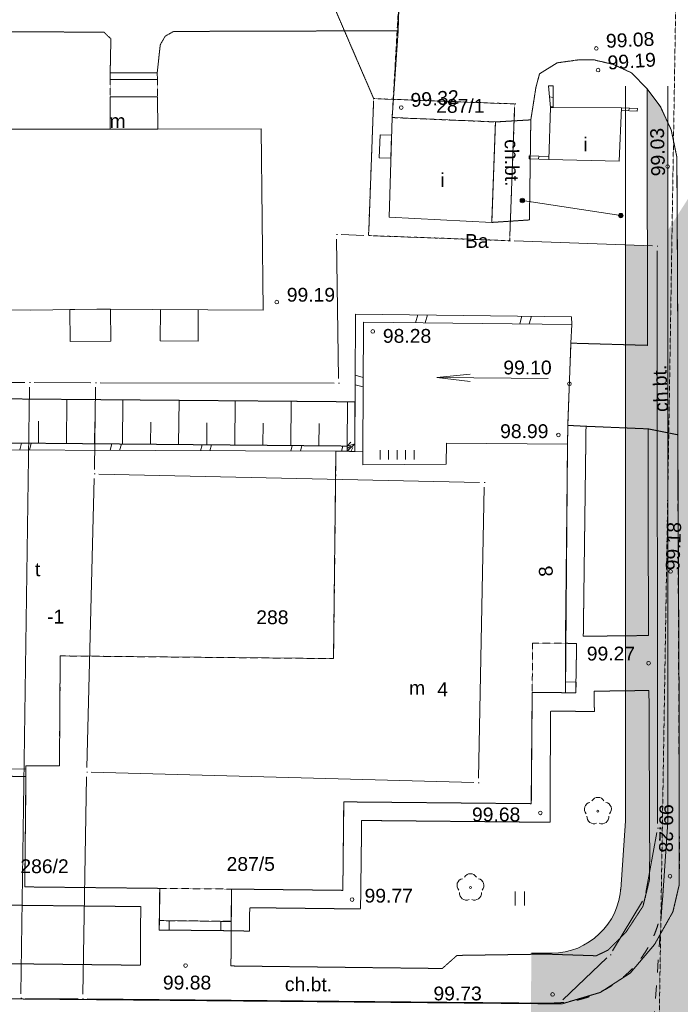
# Model space of a CAD drawing. Header units: millimetres. Extents: x 7098408 to 7789344, y 5351952 to 5979042.
# Tile 15 of 33: x 7459300 to 7495146, y 5784657 to 5838105. Entities that reach past the tile are written whole.
import ezdxf

# ---------------------------------------------------------------- set-up
doc = ezdxf.new("R2010")
doc.units = ezdxf.units.MM
doc.header["$MEASUREMENT"] = 0
for name, pattern in [('4002', [2, 1, -1]), ('4003', [3, 2, -1]), ('4004', [4, 3, -1]), ('Przerywana krótka', [1411.111111, 705.555556, -705.555556])]:
    doc.linetypes.add(name, pattern=pattern)
for name, color, linetype, lineweight, true_color in [('Budynki_Nr_pióra__102', 7, 'Continuous', 5, 0xcccccc), ('Drogi_Nr_pióra__102', 7, 'Continuous', 5, 0xcccccc), ('Dzialki_Nr_pióra__102', 7, 'Continuous', 5, 0xcccccc), ('Elementy_budynkow_Nr_pióra__102', 7, 'Continuous', 5, 0xcccccc), ('Nowe_Wypełnienia PZT_Nr_pióra__117', 7, 'Continuous', 15, 0xfffa8c), ('Nowe_Wypełnienia PZT_Nr_pióra__99', 7, 'Continuous', 0, 0xaad2ff), ('Ogrodzenia_Nr_pióra__102', 7, 'Continuous', 5, 0xcccccc), ('Roslinnosc_Nr_pióra__102', 7, 'Continuous', 5, 0xcccccc), ('Rzezba_Nr_pióra__102', 7, 'Continuous', 5, 0xcccccc), ('SYSTEM_Nr_pióra__102', 7, 'Continuous', 5, 0xcccccc), ('Uzytki_Nr_pióra__102', 7, 'Continuous', 5, 0xcccccc)]:
    doc.layers.add(name, color=color, linetype=linetype, lineweight=lineweight, true_color=true_color)
for name, color, linetype, lineweight in [('Droga projektowana_Nr_pióra__7', 7, 'Continuous', 13), ('Nowe_Droga projektowana_Nr_pióra__7', 7, 'Continuous', 13), ('Nowe_Wypełnienia PZT_Nr_pióra__60', 230, 'Continuous', 13)]:
    doc.layers.add(name, color=color, linetype=linetype, lineweight=lineweight)
doc.styles.add('STYL_AUTOMATYCZNY_2', font='arial.ttf')

msp = doc.modelspace()

# ---------------------------------------------------------------- hatches: boundary and pattern name
at = {"layer": 'Nowe_Wypełnienia PZT_Nr_pióra__117', "linetype": 'Continuous', "lineweight": 0, "true_color": 0x3f3e23}
msp.add_hatch(color=49, dxfattribs=at).paths.add_polyline_path([(7487066.63, 5787370.03), (7487043.15, 5784736.11), (7488136.64, 5784726.36, 0.0407532), (7489110.52, 5784797.14), (7490656.58, 5785256.52, 0.01522052), (7490984.78, 5785416.71), (7491898.13, 5786009.06, 0.18425565), (7494097.7, 5789677.03, 0.02652204), (7494175.56, 5790308.33), (7494463.24, 5794429.7), (7494470.1, 5812622.07), (7494471.2, 5815519.59), (7494471.2, 5815679.47), (7494471.2, 5823560.7), (7494471.2, 5830034.2, -0.44310962), (7494361.36, 5830133.81, -0.44310962), (7494471.2, 5830233.41), (7494471.2, 5832514.41), (7494081.13, 5833355.45), (7493350.53, 5834356.27), (7493357.87, 5825835.22), (7492171.2, 5825878.31), (7492171.2, 5820461.01), (7492171.2, 5815944.33), (7492171.2, 5804660.84), (7492171.2, 5801675.32), (7492171.2, 5794623.83), (7491919.39, 5791016.44, -0.39652337), (7488160.71, 5787426.25), (7487067.22, 5787436)])
at = {"layer": 'Nowe_Wypełnienia PZT_Nr_pióra__60', "linetype": 'Continuous', "lineweight": 0, "true_color": 0x3f0020}
msp.add_hatch(color=238, dxfattribs=at).paths.add_polyline_path([(7487005.73, 5780538.92, -0.03322731), (7487801.1, 5780495.2, -0.37910492), (7493074.86, 5774539.32), (7493490.26, 5780490.5), (7494044.54, 5788431.28), (7494087.46, 5789046.12), (7494097.7, 5789677.03, -0.18425565), (7491898.13, 5786009.06, -0.04545255), (7490984.78, 5785416.71), (7490806.44, 5785301.04), (7490656.58, 5785256.52, -0.06750891), (7489110.52, 5784797.14), (7488714.73, 5784679.53), (7487042.78, 5784694.7)])
at = {"layer": 'Nowe_Wypełnienia PZT_Nr_pióra__99', "linetype": 'Continuous', "lineweight": 0, "true_color": 0x2a343f}
msp.add_hatch(color=159, dxfattribs=at).paths.add_polyline_path([(7507513.92, 5802146.24), (7506475.51, 5802130.65, 0.42687488), (7499627.89, 5796614.24), (7497980.82, 5772878.05), (7497249.13, 5757619.16, 0.16888127), (7498386.42, 5753372.15), (7503950.47, 5747804.29), (7503950.47, 5735844.25), (7491450.47, 5735844.25), (7491450.47, 5740496.67), (7491707.53, 5748603.9), (7492256.84, 5757899.76), (7493010.58, 5773618.41), (7494463.24, 5794429.7), (7494471.2, 5815519.59), (7494471.2, 5826669.73), (7499471.2, 5834494.94), (7499471.2, 5823560.7), (7499471.2, 5812960.7), (7499471.2, 5812564.65, 0.41851999), (7506201.95, 5807143.6), (7507519.89, 5807146.24), (7556981.14, 5807094.92, 0.05382992), (7558361.62, 5807340.95), (7562741.96, 5808642.51), (7575169.49, 5808761.37), (7575169.49, 5796258.48), (7562751.2, 5796322.56), (7558543.29, 5800346.89, 0.18578386), (7554930.59, 5802089.66)])

# ---------------------------------------------------------------- linework, layer by layer
at = {"layer": 'Budynki_Nr_pióra__102', "color": 254, "linetype": '4003', "lineweight": 5, "true_color": 0xcccccc, "flags": 128}
for points in [[(7466771.73, 5833911.9), (7464209.63, 5833911.9), (7464209.63, 5834862.68), (7466770.73, 5834862.68)], [(7488911.89, 5801572.39), (7487110.41, 5801581.39), (7487130.43, 5804263.59), (7488911.89, 5804253.58)], [(7488911.89, 5804253.58), (7489520.39, 5804243.58), (7489472.35, 5801562.38), (7488911.89, 5801572.39)], [(7466897.84, 5790950.68), (7470801.04, 5790911.64), (7470781.02, 5789160.21), (7466878.82, 5789200.24)], [(7466878.82, 5789200.24), (7470781.02, 5789160.21), (7470781.02, 5788649.79), (7466868.81, 5788689.82)]]:
    msp.add_lwpolyline(points, close=True, dxfattribs=at)
at = {"layer": 'Budynki_Nr_pióra__102', "color": 254, "linetype": 'Continuous', "lineweight": 5, "true_color": 0xcccccc, "flags": 128}
for points in [[(7439932.73, 5832126.44), (7450989.79, 5832158.47), (7450989.79, 5833859.86), (7453501.85, 5833859.86), (7453531.88, 5832158.47), (7460036.21, 5832159.47), (7463649.17, 5832160.47), (7464209.63, 5832160.47), (7464209.63, 5833911.9), (7466771.73, 5833911.9), (7466801.76, 5832160.47), (7472395.34, 5832181.48), (7472507.44, 5822344.42), (7463491.04, 5822393.46), (7459898.1, 5822342.42), (7431657.94, 5822478.53)], [(7446610.2, 5815235.59), (7477061.17, 5814960.36), (7477071.18, 5814680.13), (7477921.88, 5814650.11), (7477921.88, 5813949.53), (7482445.59, 5813970.55), (7482455.59, 5815120.49), (7489029.98, 5815061.45), (7488911.89, 5804253.58), (7488911.89, 5801572.39), (7487110.41, 5801581.39), (7487061.37, 5795547.44), (7476884.03, 5795645.53), (7476834.98, 5790842.59), (7470801.04, 5790911.64), (7470781.02, 5789160.21), (7466878.82, 5789200.24), (7466897.84, 5790950.68), (7459572.83, 5791029.74), (7459641.89, 5797024.66), (7446452.07, 5797152.76)]]:
    msp.add_lwpolyline(points, dxfattribs=at)
for points in [[(7488096.22, 5833335.43), (7491959.39, 5833325.42), (7491829.28, 5830433.05), (7488007.15, 5830523.13)], [(7479510.18, 5832792.99), (7485114.77, 5832553.79), (7484915.61, 5827100.32), (7479341.04, 5827379.55)]]:
    msp.add_lwpolyline(points, close=True, dxfattribs=at)
at = {"layer": 'Droga projektowana_Nr_pióra__7', "color": 7, "linetype": 'Continuous', "lineweight": 13}
for p, q in [((7487067.22, 5787436), (7488160.71, 5787426.25)), ((7487043.15, 5784736.11), (7488136.64, 5784726.36))]:
    msp.add_line(p, q, dxfattribs=at)
msp.add_arc((7488132.41, 5791218.52), 3792.37, 270.427521, 356.945454, dxfattribs=at)
at = {"layer": 'Droga projektowana_Nr_pióra__7', "color": 7, "linetype": 'Przerywana krótka', "lineweight": 13}
msp.add_arc((7488190.13, 5790726.12), 6000, 269.489211, 356.007144, dxfattribs=at)
at = {"layer": 'Drogi_Nr_pióra__102', "color": 254, "linetype": '4003', "lineweight": 5, "true_color": 0xcccccc}
for p, q in [((7479510.18, 5832792.99), (7479903.5, 5839640.6)), ((7488463.52, 5835763.42), (7487506.74, 5835165.93)), ((7489618.47, 5835923.55), (7488463.52, 5835763.42)), ((7490454.15, 5835923.55), (7489618.47, 5835923.55)), ((7491490, 5835684.36), (7490454.15, 5835923.55)), ((7492489.82, 5835226.98), (7491490, 5835684.36)), ((7487506.74, 5835165.93), (7487307.57, 5834409.31)), ((7493350.53, 5834356.27), (7492489.82, 5835226.98)), ((7487307.57, 5834409.31), (7487034.35, 5832666.88)), ((7494081.13, 5833355.45), (7493350.53, 5834356.27)), ((7494651.59, 5832125.44), (7494081.13, 5833355.45)), ((7485114.77, 5832553.79), (7479510.18, 5832792.99)), ((7487034.35, 5832666.88), (7485114.77, 5832553.79)), ((7494961.85, 5830634.22), (7494651.59, 5832125.44)), ((7495013.89, 5820596.99), (7494961.85, 5830634.22)), ((7495003.88, 5815572.87), (7495013.89, 5820596.99)), ((7495097.96, 5792697.11), (7495003.88, 5815572.87)), ((7495087.95, 5791145.84), (7495097.96, 5792697.11)), ((7494748.67, 5789684.64), (7495087.95, 5791145.84)), ((7493747.85, 5787903.18), (7494748.67, 5789684.64)), ((7492426.77, 5786351.9), (7493747.85, 5787903.18)), ((7490806.44, 5785301.04), (7492426.77, 5786351.9)), ((7488714.73, 5784679.53), (7490806.44, 5785301.04)), ((7448545.79, 5785043.83), (7488714.73, 5784679.53))]:
    msp.add_line(p, q, dxfattribs=at)
at = {"layer": 'Drogi_Nr_pióra__102', "color": 254, "linetype": '4004', "lineweight": 5, "true_color": 0xcccccc}
for p, q in [((7479903.5, 5839640.6), (7479831.44, 5837504.85)), ((7463867.35, 5837428.79), (7454130.37, 5837464.82)), ((7464247.66, 5837068.49), (7463867.35, 5837428.79)), ((7467198.08, 5837212.61), (7466926.86, 5836742.22)), ((7467650.45, 5837466.82), (7467198.08, 5837212.61)), ((7479831.44, 5837504.85), (7467650.45, 5837466.82)), ((7464209.63, 5835212.97), (7464247.66, 5837068.49)), ((7466926.86, 5836742.22), (7466760.72, 5835212.97)), ((7466760.72, 5835212.97), (7464209.63, 5835212.97)), ((7493350.53, 5834356.27), (7494081.13, 5833355.45)), ((7493362.54, 5820426.85), (7493350.53, 5834356.27)), ((7494081.13, 5833355.45), (7494651.59, 5832125.44)), ((7484915.61, 5827100.32), (7485114.77, 5832553.79)), ((7485114.77, 5832553.79), (7487034.35, 5832666.88)), ((7487034.35, 5832666.88), (7486959.29, 5827234.43)), ((7494651.59, 5832125.44), (7494961.85, 5830634.22)), ((7494961.85, 5830634.22), (7495013.89, 5820596.99)), ((7486959.29, 5827234.43), (7484915.61, 5827100.32)), ((7489039.99, 5816082.28), (7489209.13, 5820545.94)), ((7489209.13, 5820545.94), (7493362.54, 5820426.85)), ((7495013.89, 5820596.99), (7495003.88, 5815572.87)), ((7489029.98, 5815061.45), (7489039.99, 5816082.28)), ((7490030.81, 5816033.24), (7489039.99, 5816082.28)), ((7489039.99, 5816082.28), (7490030.81, 5816033.24)), ((7490030.81, 5816033.24), (7489882.68, 5804634.9)), ((7493403.57, 5815893.13), (7490030.81, 5816033.24)), ((7495003.88, 5815572.87), (7493403.57, 5815893.13)), ((7493414.58, 5804674.93), (7493403.57, 5815893.13)), ((7493403.57, 5815893.13), (7495003.88, 5815572.87)), ((7495003.88, 5815572.87), (7495065.93, 5804194.54)), ((7488911.89, 5804253.58), (7489029.98, 5815061.45)), ((7489882.68, 5804634.9), (7493414.58, 5804674.93)), ((7489520.39, 5804243.58), (7488911.89, 5804253.58)), ((7489472.35, 5801562.38), (7489520.39, 5804243.58)), ((7495065.93, 5804194.54), (7495076.94, 5802163.87)), ((7495076.94, 5802163.87), (7495087.95, 5791145.84)), ((7487061.37, 5795547.44), (7487110.41, 5801581.39)), ((7487110.41, 5801581.39), (7488911.89, 5801572.39)), ((7488911.89, 5801572.39), (7489472.35, 5801562.38)), ((7493445.61, 5801692.48), (7490473.17, 5801652.45)), ((7490473.17, 5801652.45), (7490483.18, 5800551.55)), ((7493486.64, 5792796.19), (7493445.61, 5801692.48)), ((7488101.22, 5800571.56), (7488082.21, 5794536.62)), ((7490483.18, 5800551.55), (7488101.22, 5800571.56)), ((7446452.07, 5797152.76), (7459641.89, 5797024.66)), ((7459641.89, 5797024.66), (7459572.83, 5791029.74)), ((7476834.98, 5790842.59), (7476884.03, 5795645.53)), ((7476884.03, 5795645.53), (7487061.37, 5795547.44)), ((7477855.82, 5794635.7), (7477795.77, 5789831.76)), ((7488082.21, 5794536.62), (7477855.82, 5794635.7)), ((7493476.63, 5791415.06), (7493486.64, 5792796.19)), ((7493117.34, 5789973.87), (7493476.63, 5791415.06)), ((7495087.95, 5791145.84), (7494748.67, 5789684.64)), ((7459572.83, 5791029.74), (7466897.84, 5790950.68)), ((7466897.84, 5790950.68), (7466868.81, 5788689.82)), ((7470781.02, 5789160.21), (7470801.04, 5790911.64)), ((7470801.04, 5790911.64), (7476834.98, 5790842.59)), ((7465867.99, 5789959.86), (7458562, 5790038.93)), ((7465847.98, 5786778.25), (7465867.99, 5789959.86)), ((7471781.84, 5789900.81), (7471761.82, 5788629.77)), ((7477795.77, 5789831.76), (7471781.84, 5789900.81)), ((7492206.59, 5788582.73), (7493117.34, 5789973.87)), ((7494748.67, 5789684.64), (7493747.85, 5787903.18)), ((7470781.02, 5788649.79), (7470781.02, 5789160.21)), ((7466868.81, 5788689.82), (7470781.02, 5788649.79)), ((7470781.02, 5788649.79), (7470762.01, 5786738.22)), ((7471761.82, 5788629.77), (7470781.02, 5788649.79)), ((7491215.78, 5787591.92), (7492206.59, 5788582.73)), ((7490585.26, 5787291.68), (7491215.78, 5787591.92)), ((7493747.85, 5787903.18), (7492426.77, 5786351.9)), ((7446271.92, 5787002.44), (7465847.98, 5786778.25)), ((7482229.41, 5786600.11), (7483030.06, 5787310.69)), ((7483030.06, 5787310.69), (7487864.03, 5787381.75)), ((7487864.03, 5787381.75), (7488434.5, 5787361.73)), ((7488434.5, 5787361.73), (7490585.26, 5787291.68)), ((7470762.01, 5786738.22), (7482229.41, 5786600.11)), ((7492426.77, 5786351.9), (7490806.44, 5785301.04)), ((7490806.44, 5785301.04), (7488714.73, 5784679.53)), ((7488714.73, 5784679.53), (7448545.79, 5785043.83))]:
    msp.add_line(p, q, dxfattribs=at)
at = {"layer": 'Drogi_Nr_pióra__102', "color": 254, "linetype": 'Continuous', "lineweight": 5, "true_color": 0xcccccc}
for p, q in [((7479831.44, 5837504.85), (7479903.5, 5839640.6)), ((7479510.18, 5832792.99), (7479831.44, 5837504.85)), ((7488463.52, 5835763.42), (7487506.74, 5835165.93)), ((7489618.47, 5835923.55), (7488463.52, 5835763.42)), ((7490454.15, 5835923.55), (7489618.47, 5835923.55)), ((7491490, 5835684.36), (7490454.15, 5835923.55)), ((7492489.82, 5835226.98), (7491490, 5835684.36)), ((7487506.74, 5835165.93), (7487307.57, 5834409.31)), ((7492489.82, 5835226.98), (7493350.53, 5834356.27)), ((7487307.57, 5834409.31), (7487034.35, 5832666.88)), ((7493350.53, 5834356.27), (7494081.13, 5833355.45)), ((7494081.13, 5833355.45), (7494651.59, 5832125.44)), ((7485114.77, 5832553.79), (7479510.18, 5832792.99)), ((7487034.35, 5832666.88), (7485114.77, 5832553.79)), ((7494651.59, 5832125.44), (7494961.85, 5830634.22)), ((7494961.85, 5830634.22), (7495013.89, 5820596.99)), ((7489209.13, 5820545.94), (7489259.17, 5821566.78)), ((7493362.54, 5820426.85), (7489209.13, 5820545.94)), ((7489039.99, 5816082.28), (7489029.98, 5815061.45)), ((7490030.81, 5816033.24), (7489039.99, 5816082.28)), ((7493403.57, 5815893.13), (7490030.81, 5816033.24)), ((7495003.88, 5815572.87), (7495065.93, 5804194.54)), ((7495076.94, 5802163.87), (7495087.95, 5791145.84)), ((7495087.95, 5791145.84), (7494748.67, 5789684.64)), ((7494748.67, 5789684.64), (7493747.85, 5787903.18)), ((7493747.85, 5787903.18), (7492426.77, 5786351.9)), ((7492426.77, 5786351.9), (7490806.44, 5785301.04)), ((7490806.44, 5785301.04), (7488714.73, 5784679.53)), ((7488714.73, 5784679.53), (7448545.79, 5785043.83))]:
    msp.add_line(p, q, dxfattribs=at)
at = {"layer": 'Dzialki_Nr_pióra__102', "color": 254, "linetype": 'Continuous', "lineweight": 5, "true_color": 0xcccccc}
for p, q in [((7478238.14, 5826636.94), (7478500.35, 5833572.63)), ((7478500.35, 5833572.63), (7478238.14, 5826636.94)), ((7478759.56, 5833813.82), (7485915.43, 5833541.6)), ((7485915.43, 5833541.6), (7478759.56, 5833813.82)), ((7486156.63, 5833282.39), (7485894.41, 5826356.71)), ((7485894.41, 5826356.71), (7486156.63, 5833282.39)), ((7476737.91, 5826437.78), (7477978.92, 5826395.74)), ((7477978.92, 5826395.74), (7476737.91, 5826437.78)), ((7476603.8, 5818620.36), (7476491.7, 5826196.58)), ((7476491.7, 5826196.58), (7476603.8, 5818620.36)), ((7485635.2, 5826115.51), (7478479.33, 5826377.73)), ((7478479.33, 5826377.73), (7485635.2, 5826115.51)), ((7486135.61, 5826097.5), (7493631.76, 5825825.27)), ((7493631.76, 5825825.27), (7486135.61, 5826097.5)), ((7493881.96, 5825566.06), (7493911.99, 5794470.56)), ((7493911.99, 5794470.56), (7493881.96, 5825566.06)), ((7423484.24, 5818489.26), (7459583.84, 5818411.19)), ((7459583.84, 5818411.19), (7423484.24, 5818489.26)), ((7460084.25, 5818409.19), (7463166.78, 5818401.19)), ((7463166.78, 5818401.19), (7460084.25, 5818409.19)), ((7463667.19, 5818399.18), (7476357.59, 5818371.16)), ((7476357.59, 5818371.16), (7463667.19, 5818399.18)), ((7459367.66, 5785232.99), (7459830.04, 5818159.99)), ((7459830.04, 5818159.99), (7459367.66, 5785232.99)), ((7463350.93, 5813696.33), (7463412.98, 5818149.98)), ((7463412.98, 5818149.98), (7463350.93, 5813696.33)), ((7462942.59, 5797513.06), (7463340.92, 5813195.92)), ((7463340.92, 5813195.92), (7462942.59, 5797513.06)), ((7463597.13, 5813440.12), (7484254.07, 5812981.74)), ((7484254.07, 5812981.74), (7463597.13, 5813440.12)), ((7484499.27, 5812725.53), (7484189.02, 5796932.58)), ((7484189.02, 5796932.58), (7484499.27, 5812725.53)), ((7462720.41, 5785202.96), (7462932.59, 5797012.65)), ((7462932.59, 5797012.65), (7462720.41, 5785202.96)), ((7483933.81, 5796689.38), (7463186.79, 5797255.85)), ((7463186.79, 5797255.85), (7483933.81, 5796689.38)), ((7493866.95, 5793974.15), (7493276.47, 5790723.49)), ((7493276.47, 5790723.49), (7493866.95, 5793974.15)), ((7493102.32, 5790263.11), (7491468.98, 5787558.89)), ((7491468.98, 5787558.89), (7493102.32, 5790263.11)), ((7491158.73, 5787172.58), (7488768.77, 5784894.71)), ((7488768.77, 5784894.71), (7491158.73, 5787172.58)), ((7462466.2, 5784954.76), (7459613.86, 5784980.78)), ((7459613.86, 5784980.78), (7462466.2, 5784954.76)), ((7488337.42, 5784724.57), (7462966.61, 5784950.76)), ((7462966.61, 5784950.76), (7488337.42, 5784724.57))]:
    msp.add_line(p, q, dxfattribs=at)
at = {"layer": 'Elementy_budynkow_Nr_pióra__102', "color": 254, "linetype": 'Continuous', "lineweight": 5, "true_color": 0xcccccc}
for p, q in [((7488046.18, 5833925.92), (7488247.34, 5833888.88)), ((7488090.21, 5833409.49), (7488246.34, 5833381.47)), ((7492389.74, 5833305.41), (7492342.7, 5833158.29)), ((7486964.29, 5830707.28), (7486950.28, 5830660.24)), ((7487481.72, 5830690.26), (7487434.68, 5830534.13)), ((7480785.22, 5821654.85), (7480904.32, 5822082.2)), ((7481303.65, 5821649.85), (7481422.75, 5822076.2)), ((7486434.86, 5821595.8), (7486549.95, 5822011.15)), ((7486952.28, 5821590.8), (7487068.38, 5822004.14)), ((7477943.89, 5818685.42), (7477503.53, 5818806.52)), ((7483750.54, 5818867.66), (7481933.17, 5818686.42)), ((7487984.13, 5818623.37), (7481933.17, 5818686.42)), ((7483746.37, 5818467.35), (7481933.17, 5818686.42)), ((7477941.89, 5818166.99), (7477500.53, 5818288.09)), ((7459304.61, 5814747.19), (7459406.69, 5815119.49)), ((7459823.04, 5814745.19), (7459923.12, 5815115.49)), ((7464206.63, 5814728.17), (7464300.71, 5815075.46)), ((7464724.05, 5814726.17), (7464818.13, 5815071.45)), ((7469107.65, 5814709.16), (7469195.72, 5815031.42)), ((7469626.07, 5814707.16), (7469713.15, 5815026.42)), ((7474009.67, 5814690.14), (7474090.73, 5814987.39)), ((7474528.09, 5814688.14), (7474608.16, 5814982.38)), ((7476765.93, 5814680.13), (7476841.99, 5814962.37))]:
    msp.add_line(p, q, dxfattribs=at)
at = {"layer": 'Elementy_budynkow_Nr_pióra__102', "color": 254, "linetype": 'Continuous', "lineweight": 5, "true_color": 0xcccccc, "flags": 128}
for points in [[(7431655.94, 5837019.45), (7431715.99, 5832125.44), (7437310.57, 5832126.44), (7439932.73, 5832126.44), (7450989.79, 5832158.47), (7453531.88, 5832158.47), (7460036.21, 5832159.47), (7463649.17, 5832160.47), (7464209.63, 5832160.47), (7466801.76, 5832160.47), (7472395.34, 5832181.48), (7472507.44, 5822344.42), (7463491.04, 5822393.46), (7459898.1, 5822342.42), (7431657.94, 5822478.53), (7431576.87, 5827201.4), (7418037.77, 5827119.33), (7417955.7, 5837066.49), (7423569.31, 5837047.48), (7426141.42, 5837018.45)], [(7466770.73, 5834862.68), (7464209.63, 5834862.68), (7464209.63, 5835212.97), (7466760.72, 5835212.97)], [(7488096.22, 5833335.43), (7487996.14, 5834515.4), (7488249.34, 5834515.4), (7488246.34, 5833335.43)], [(7466771.73, 5833911.9), (7466801.76, 5832160.47), (7464209.63, 5832160.47), (7464209.63, 5833911.9)], [(7491959.39, 5833325.42), (7492820.09, 5833285.39), (7492812.09, 5833137.27), (7491952.38, 5833175.3)], [(7479480.15, 5831828.2), (7479441.12, 5830587.18), (7478801.6, 5830612.2), (7478851.64, 5831853.22)], [(7488007.15, 5830523.13), (7486946.28, 5830543.14), (7486951.28, 5830707.28), (7488012.15, 5830673.25)], [(7462028.84, 5822372.44), (7463491.04, 5822393.46), (7464229.65, 5822389.46), (7464243.66, 5820655.03), (7462044.86, 5820638.02)], [(7466935.87, 5822374.44), (7468989.55, 5822363.43), (7468981.55, 5820663.04), (7466927.86, 5820673.05)], [(7489259.17, 5821566.78), (7477960.91, 5821684.88), (7477921.88, 5814650.11), (7477481.52, 5814660.12), (7477520.55, 5822125.24), (7489239.16, 5821977.12)], [(7489209.13, 5820545.94), (7489039.99, 5816082.28), (7489029.98, 5815061.45), (7482455.59, 5815120.49), (7482445.59, 5813970.55), (7477921.88, 5813949.53), (7477921.88, 5814650.11), (7477960.91, 5821684.88), (7489259.17, 5821566.78)], [(7446452.07, 5797152.76), (7446481.09, 5803136.67), (7446030.73, 5803146.68), (7446030.73, 5805228.38), (7445550.33, 5805228.38), (7445540.32, 5807149.96), (7446030.73, 5807159.97), (7446059.75, 5809771.11), (7446540.14, 5809781.12), (7446610.2, 5815235.59), (7477061.17, 5814960.36), (7477071.18, 5814680.13), (7476460.68, 5814680.13), (7447050.56, 5814795.23), (7446902.44, 5797573.11), (7459641.89, 5797424.98), (7459641.89, 5797024.66)], [(7477071.18, 5814680.13), (7477921.88, 5814650.11), (7477921.88, 5813949.53), (7482445.59, 5813970.55), (7482455.59, 5815120.49), (7489029.98, 5815061.45), (7488911.89, 5801572.39), (7487110.41, 5801581.39), (7487061.37, 5795547.44), (7476884.03, 5795645.53), (7476834.98, 5790842.59), (7470801.04, 5790911.64), (7470781.02, 5789160.21), (7466878.82, 5789200.24), (7466897.84, 5790950.68), (7459572.83, 5791029.74), (7459641.89, 5797024.66), (7459641.89, 5797605.13), (7461453.37, 5797605.13), (7461502.41, 5803569.02), (7476332.57, 5803421.9), (7476460.68, 5814680.13)], [(7488911.89, 5802152.86), (7489492.36, 5802142.85), (7489472.35, 5801562.38), (7488911.89, 5801572.39)], [(7466878.82, 5789200.24), (7467408.26, 5789190.23), (7467419.26, 5788679.81), (7466868.81, 5788689.82)], [(7470220.56, 5789160.21), (7470781.02, 5789160.21), (7470781.02, 5788649.79), (7470210.55, 5788659.8)]]:
    msp.add_lwpolyline(points, close=True, dxfattribs=at)
at = {"layer": 'Elementy_budynkow_Nr_pióra__102', "color": 254, "linetype": '4003', "lineweight": 5, "true_color": 0xcccccc, "flags": 128}
msp.add_lwpolyline([(7446610.2, 5815235.59), (7477061.17, 5814960.36), (7477071.18, 5814680.13), (7476460.68, 5814680.13), (7476332.57, 5803421.9), (7461502.41, 5803569.02), (7461453.37, 5797605.13), (7459641.89, 5797605.13), (7459641.89, 5797024.66), (7446452.07, 5797152.76), (7446481.09, 5803136.67), (7446030.73, 5803146.68), (7446030.73, 5805228.38), (7445550.33, 5805228.38), (7445540.32, 5807149.96), (7446030.73, 5807159.97), (7446059.75, 5809771.11), (7446540.14, 5809781.12)], close=True, dxfattribs=at)
at = {"layer": 'Nowe_Droga projektowana_Nr_pióra__7', "color": 7, "linetype": 'Przerywana krótka', "lineweight": 13}
for p, q in [((7493016.68, 5773705.76), (7494233.22, 5791134.38)), ((7487005.73, 5780538.92), (7487043.15, 5784736.11))]:
    msp.add_line(p, q, dxfattribs=at)
at = {"layer": 'Nowe_Droga projektowana_Nr_pióra__7', "color": 7, "linetype": 'Continuous', "lineweight": 13}
for points in [[(7492171.2, 5794623.83), (7492171.2, 5834494.94)], [(7494471.2, 5823560.7), (7494471.2, 5834494.94)], [(7494471.2, 5794543.66), (7494471.2, 5823560.7)], [(7492171.2, 5794623.83), (7491910.74, 5790892.53)], [(7494471.2, 5794543.66), (7494175.56, 5790308.33)]]:
    msp.add_lwpolyline(points, dxfattribs=at)
at = {"layer": 'Ogrodzenia_Nr_pióra__102', "color": 254, "linetype": 'Continuous', "lineweight": 5, "true_color": 0xcccccc}
msp.add_line((7491920.36, 5827471.62), (7486575.97, 5828291.29), dxfattribs=at)
for centre, radius in [((7486575.97, 5828291.29), 120.1), ((7486575.97, 5828291.29), 80.07), ((7486575.97, 5828291.29), 40.03), ((7491920.36, 5827471.62), 120.1), ((7491920.36, 5827471.62), 80.07), ((7491920.36, 5827471.62), 40.03)]:
    msp.add_circle(centre, radius, dxfattribs=at)
at = {"layer": 'Roslinnosc_Nr_pióra__102', "color": 254, "linetype": 'Continuous', "lineweight": 5, "true_color": 0xcccccc}
for p, q in [((7486184.65, 5790026.92), (7486184.65, 5790777.53)), ((7486184.65, 5790026.92), (7486184.65, 5790777.53)), ((7486685.06, 5790026.92), (7486685.06, 5790777.53)), ((7486685.06, 5790026.92), (7486685.06, 5790777.53))]:
    msp.add_line(p, q, dxfattribs=at)
at = {"layer": 'Roslinnosc_Nr_pióra__102', "color": 254, "linetype": '4002', "lineweight": 5, "true_color": 0xcccccc, "flags": 128}
msp.add_lwpolyline([(7483030.06, 5787310.69), (7482229.41, 5786600.11), (7470762.01, 5786738.22), (7470781.02, 5788649.79), (7471761.82, 5788629.77), (7471781.84, 5789900.81), (7477795.77, 5789831.76), (7477855.82, 5794635.7), (7488082.21, 5794536.62), (7488101.22, 5800571.56), (7490483.18, 5800551.55), (7490473.17, 5801652.45), (7493445.61, 5801692.48), (7493486.64, 5792796.19), (7493476.63, 5791415.06), (7493117.34, 5789973.87), (7492206.59, 5788582.73), (7491215.78, 5787591.92), (7490585.26, 5787291.68), (7488434.5, 5787361.73), (7487864.03, 5787381.75), (7487066.63, 5787370.03)], dxfattribs=at)
at = {"layer": 'Roslinnosc_Nr_pióra__102', "color": 254, "linetype": 'Continuous', "lineweight": 5, "true_color": 0xcccccc}
for centre in [(7490674.33, 5795138.11), (7483759.66, 5790993.71)]:
    msp.add_circle(centre, 50.04, dxfattribs=at)
for centre, start, end in [((7490319.04, 5795253.2), 102.5, 221.75), ((7490674.33, 5795513.42), 30.19, 149.77), ((7491029.62, 5795253.2), 318.3, 77.49), ((7490454.15, 5794832.86), 174.33, 293.45), ((7490894.51, 5794832.86), 246.24, 5.74), ((7483759.66, 5791369.02), 30.19, 149.77), ((7483404.37, 5791108.81), 102.5, 221.75), ((7484114.95, 5791108.81), 318.3, 77.49), ((7483539.48, 5790688.46), 174.33, 293.45), ((7483979.84, 5790688.46), 246.24, 5.74)]:
    msp.add_arc(centre, 375.31, start, end, dxfattribs=at)
at = {"layer": 'Rzezba_Nr_pióra__102', "color": 254, "linetype": 'Continuous', "lineweight": 5, "true_color": 0xcccccc}
for p, q in [((7461835.69, 5815098.48), (7461857.7, 5817494.44)), ((7464881.18, 5815070.45), (7464902.2, 5817468.42)), ((7467925.68, 5815043.43), (7467947.7, 5817442.4)), ((7470971.18, 5815015.41), (7470992.19, 5817416.38)), ((7474015.67, 5814987.39), (7474037.69, 5817390.36)), ((7477061.17, 5814960.36), (7477083.19, 5817364.33)), ((7460313.44, 5815111.49), (7460324.45, 5816309.47)), ((7463357.93, 5815084.47), (7463368.94, 5816282.45)), ((7466403.43, 5815056.44), (7466414.44, 5816256.43)), ((7469448.93, 5815029.42), (7469458.94, 5816229.4)), ((7472493.42, 5815001.4), (7472504.43, 5816202.38)), ((7475538.92, 5814974.38), (7475549.93, 5816176.36)), ((7477061.17, 5814960.36), (7477272.34, 5815177.54)), ((7477061.17, 5814960.36), (7477483.52, 5815086.47)), ((7477066.17, 5814820.25), (7477274.35, 5814953.36)), ((7477071.18, 5814680.13), (7477483.52, 5815086.47)), ((7477276.35, 5814670.13), (7477379.43, 5814878.3))]:
    msp.add_line(p, q, dxfattribs=at)
at = {"layer": 'Rzezba_Nr_pióra__102', "color": 254, "linetype": '4004', "lineweight": 5, "true_color": 0xcccccc, "flags": 128}
msp.add_lwpolyline([(7445107.97, 5817636.56), (7477491.52, 5817361.33), (7477481.52, 5814660.12), (7477071.18, 5814680.13), (7477061.17, 5814960.36), (7446610.2, 5815235.59), (7446540.14, 5809781.12), (7446059.75, 5809771.11), (7446030.73, 5807159.97), (7445540.32, 5807149.96), (7445550.33, 5805228.38), (7446030.73, 5805228.38), (7446030.73, 5803146.68), (7443138.35, 5805998.01), (7443167.38, 5815694.97), (7443707.82, 5816875.93)], close=True, dxfattribs=at)
at = {"layer": 'Rzezba_Nr_pióra__102', "color": 254, "linetype": 'Continuous', "lineweight": 5, "true_color": 0xcccccc}
for centre in [(7490588.26, 5836548.07), (7490688.34, 5835367.1), (7480000.58, 5833333.43), (7494461.44, 5830133.81), (7473248.04, 5822774.77), (7478461.32, 5821184.47), (7489130.07, 5818344.14), (7488529.57, 5815561.86), (7494615.57, 5808157.79), (7493425.59, 5803173.7), (7487551.77, 5795047.03), (7494587.54, 5791606.21), (7477335.4, 5790342.18), (7468299.99, 5786758.24), (7488214.32, 5785189.95)]:
    msp.add_circle(centre, 100.08, dxfattribs=at)
at = {"layer": 'SYSTEM_Nr_pióra__102', "color": 254, "linetype": 'Continuous', "lineweight": 5, "true_color": 0xcccccc}
for p, q in [((7478509.36, 5833822.83), (7478559.4, 5833822.83)), ((7478509.36, 5833822.83), (7478559.4, 5833822.83)), ((7478509.36, 5833822.83), (7478559.4, 5833822.83)), ((7478509.36, 5833822.83), (7478559.4, 5833822.83)), ((7486165.64, 5833532.59), (7486215.68, 5833532.59)), ((7486165.64, 5833532.59), (7486215.68, 5833532.59)), ((7486165.64, 5833532.59), (7486215.68, 5833532.59)), ((7486165.64, 5833532.59), (7486215.68, 5833532.59)), ((7476487.7, 5826446.78), (7476537.74, 5826446.78)), ((7476487.7, 5826446.78), (7476537.74, 5826446.78)), ((7476487.7, 5826446.78), (7476537.74, 5826446.78)), ((7476487.7, 5826446.78), (7476537.74, 5826446.78)), ((7478229.13, 5826386.73), (7478279.17, 5826386.73)), ((7478229.13, 5826386.73), (7478279.17, 5826386.73)), ((7478229.13, 5826386.73), (7478279.17, 5826386.73)), ((7478229.13, 5826386.73), (7478279.17, 5826386.73)), ((7478229.13, 5826386.73), (7478279.17, 5826386.73)), ((7478229.13, 5826386.73), (7478279.17, 5826386.73)), ((7485885.41, 5826106.5), (7485935.45, 5826106.5)), ((7485885.41, 5826106.5), (7485935.45, 5826106.5)), ((7485885.41, 5826106.5), (7485935.45, 5826106.5)), ((7485885.41, 5826106.5), (7485935.45, 5826106.5)), ((7485885.41, 5826106.5), (7485935.45, 5826106.5)), ((7485885.41, 5826106.5), (7485935.45, 5826106.5)), ((7493881.96, 5825816.27), (7493932, 5825816.27)), ((7493881.96, 5825816.27), (7493932, 5825816.27)), ((7493881.96, 5825816.27), (7493932, 5825816.27)), ((7493881.96, 5825816.27), (7493932, 5825816.27)), ((7459834.04, 5818410.19), (7459884.09, 5818410.19)), ((7459834.04, 5818410.19), (7459884.09, 5818410.19)), ((7459834.04, 5818410.19), (7459884.09, 5818410.19)), ((7459834.04, 5818410.19), (7459884.09, 5818410.19)), ((7459834.04, 5818410.19), (7459884.09, 5818410.19)), ((7459834.04, 5818410.19), (7459884.09, 5818410.19)), ((7463416.98, 5818400.18), (7463467.02, 5818400.18)), ((7463416.98, 5818400.18), (7463467.02, 5818400.18)), ((7463416.98, 5818400.18), (7463467.02, 5818400.18)), ((7463416.98, 5818400.18), (7463467.02, 5818400.18)), ((7463416.98, 5818400.18), (7463467.02, 5818400.18)), ((7463416.98, 5818400.18), (7463467.02, 5818400.18)), ((7476607.8, 5818370.16), (7476657.84, 5818370.16)), ((7476607.8, 5818370.16), (7476657.84, 5818370.16)), ((7476607.8, 5818370.16), (7476657.84, 5818370.16)), ((7476607.8, 5818370.16), (7476657.84, 5818370.16)), ((7478855.38, 5814738.35), (7478853.57, 5814237.94)), ((7479317.76, 5814736.34), (7479315.95, 5814235.94)), ((7479779.14, 5814735.34), (7479777.33, 5814234.94)), ((7480241.51, 5814733.34), (7480239.71, 5814232.94)), ((7480703.89, 5814732.34), (7480702.09, 5814231.93)), ((7463346.92, 5813446.12), (7463396.97, 5813446.12)), ((7463346.92, 5813446.12), (7463396.97, 5813446.12)), ((7463346.92, 5813446.12), (7463396.97, 5813446.12)), ((7463346.92, 5813446.12), (7463396.97, 5813446.12)), ((7463346.92, 5813446.12), (7463396.97, 5813446.12)), ((7463346.92, 5813446.12), (7463396.97, 5813446.12)), ((7484504.27, 5812975.74), (7484554.31, 5812975.74)), ((7484504.27, 5812975.74), (7484554.31, 5812975.74)), ((7484504.27, 5812975.74), (7484554.31, 5812975.74)), ((7484504.27, 5812975.74), (7484554.31, 5812975.74)), ((7462936.59, 5797262.85), (7462986.63, 5797262.85)), ((7462936.59, 5797262.85), (7462986.63, 5797262.85)), ((7462936.59, 5797262.85), (7462986.63, 5797262.85)), ((7462936.59, 5797262.85), (7462986.63, 5797262.85)), ((7462936.59, 5797262.85), (7462986.63, 5797262.85)), ((7462936.59, 5797262.85), (7462986.63, 5797262.85)), ((7484184.01, 5796682.38), (7484234.05, 5796682.38)), ((7484184.01, 5796682.38), (7484234.05, 5796682.38)), ((7484184.01, 5796682.38), (7484234.05, 5796682.38)), ((7484184.01, 5796682.38), (7484234.05, 5796682.38)), ((7493911.99, 5794220.36), (7493962.03, 5794220.36)), ((7493911.99, 5794220.36), (7493962.03, 5794220.36)), ((7493911.99, 5794220.36), (7493962.03, 5794220.36)), ((7493911.99, 5794220.36), (7493962.03, 5794220.36)), ((7493231.43, 5790477.29), (7493281.47, 5790477.29)), ((7493231.43, 5790477.29), (7493281.47, 5790477.29)), ((7493231.43, 5790477.29), (7493281.47, 5790477.29)), ((7493231.43, 5790477.29), (7493281.47, 5790477.29)), ((7491339.88, 5787344.72), (7491389.92, 5787344.72)), ((7491339.88, 5787344.72), (7491389.92, 5787344.72)), ((7491339.88, 5787344.72), (7491389.92, 5787344.72)), ((7491339.88, 5787344.72), (7491389.92, 5787344.72)), ((7459363.66, 5784982.78), (7459413.7, 5784982.78)), ((7459363.66, 5784982.78), (7459413.7, 5784982.78)), ((7459363.66, 5784982.78), (7459413.7, 5784982.78)), ((7459363.66, 5784982.78), (7459413.7, 5784982.78)), ((7459363.66, 5784982.78), (7459413.7, 5784982.78)), ((7459363.66, 5784982.78), (7459413.7, 5784982.78)), ((7462716.41, 5784952.76), (7462766.45, 5784952.76)), ((7462716.41, 5784952.76), (7462766.45, 5784952.76)), ((7462716.41, 5784952.76), (7462766.45, 5784952.76)), ((7462716.41, 5784952.76), (7462766.45, 5784952.76)), ((7462716.41, 5784952.76), (7462766.45, 5784952.76)), ((7462716.41, 5784952.76), (7462766.45, 5784952.76)), ((7488587.62, 5784722.57), (7488637.66, 5784722.57)), ((7488587.62, 5784722.57), (7488637.66, 5784722.57)), ((7488587.62, 5784722.57), (7488637.66, 5784722.57)), ((7488587.62, 5784722.57), (7488637.66, 5784722.57))]:
    msp.add_line(p, q, dxfattribs=at)
at = {"layer": 'Uzytki_Nr_pióra__102', "color": 254, "linetype": '4002', "lineweight": 5, "true_color": 0xcccccc, "flags": 128}
for points in [[(7437966.11, 5927709.82), (7445402.21, 5927729.83), (7452808.28, 5928200.22), (7461405.33, 5928960.84), (7464517.88, 5929321.14), (7465228.47, 5929351.16), (7470943.15, 5930141.81), (7477328.39, 5931382.83), (7483613.54, 5933014.17), (7489788.61, 5935045.83), (7494772.69, 5936867.33), (7496494.11, 5937327.7), (7491550.05, 5632707.92), (7490949.56, 5592044.57), (7460664.73, 5591734.32), (7456441.26, 5591684.28), (7441909.35, 5591654.25), (7441999.42, 5599720.87), (7441729.2, 5602102.82), (7441659.14, 5608868.37), (7441068.66, 5608888.38), (7441038.63, 5611690.68), (7436094.58, 5611620.62), (7414576.93, 5611170.26), (7414697.03, 5604614.88), (7413946.42, 5602282.97), (7414326.73, 5591344), (7403878.16, 5590533.33), (7403828.12, 5599840.97), (7402947.4, 5600541.54), (7403187.59, 5609869.19), (7399984.97, 5611720.71), (7385403.01, 5611640.64), (7385393, 5590463.28), (7383981.85, 5590473.28), (7381800.06, 5593345.64), (7363525.07, 5617375.34), (7362053.86, 5619316.94), (7316546.55, 5678655.59), (7314945.24, 5680657.23), (7282078.28, 5724012.79), (7279886.49, 5726905.16), (7199350.45, 5832731.94), (7140221.96, 5910315.55), (7130323.85, 5925147.72), (7121266.42, 5942471.92), (7122637.54, 5942872.25), (7151971.6, 5943182.51), (7151821.47, 5948186.61), (7151821.47, 5954161.51), (7153362.74, 5955712.78), (7153292.68, 5960226.48), (7170276.61, 5959876.19), (7190393.1, 5960156.42), (7202372.93, 5960306.55), (7218075.8, 5960546.74), (7221408.53, 5960566.76), (7261781.64, 5960887.02), (7261811.67, 5970645.03), (7273901.58, 5970344.78), (7273731.44, 5961937.89), (7273701.42, 5960877.02), (7281467.78, 5960766.93), (7283709.62, 5960756.92), (7285240.88, 5960686.86), (7294918.81, 5959926.24), (7308299.79, 5958435.01), (7321600.69, 5956283.25), (7331208.57, 5954271.6), (7333880.76, 5953721.15), (7334771.49, 5953480.95), (7343118.34, 5951329.19), (7344379.37, 5950918.85), (7347792.17, 5950038.13), (7388795.79, 5938238.45), (7391227.79, 5937527.87), (7408692.11, 5932333.61), (7413506.06, 5931062.57), (7415888.01, 5930482.09), (7416858.8, 5930211.87), (7423183.99, 5929090.95), (7430560.04, 5928170.2), (7437966.11, 5927709.82), (7267686.48, 5827287.47), (7260240.38, 5827227.42), (7260170.32, 5819461.05), (7267596.41, 5819531.11), (7267686.48, 5827287.47), (7437966.11, 5927709.82), (7349773.79, 5810513.72), (7342477.81, 5810353.59), (7342457.8, 5802477.13), (7349753.78, 5802317), (7349773.79, 5810513.72), (7437966.11, 5927709.82), (7478509.36, 5833822.83), (7478229.13, 5826386.73), (7485885.41, 5826106.5), (7486165.64, 5833532.59), (7478509.36, 5833822.83), (7437966.11, 5927709.82), (7328856.64, 5745240.19), (7317807.58, 5745210.17), (7317607.42, 5717727.63), (7328546.39, 5717377.35), (7328856.64, 5745240.19), (7437966.11, 5927709.82), (7430810.24, 5684110.07), (7430660.12, 5676623.93), (7438316.4, 5676423.76), (7438436.5, 5683879.88), (7430810.24, 5684110.07)], [(7491359.9, 5576051.46), (7490949.56, 5592044.57), (7491550.05, 5632707.92), (7496494.11, 5937327.7), (7498936.11, 5938118.35), (7498565.8, 5904380.69), (7495923.64, 5716906.96), (7495443.24, 5692086.61), (7494952.84, 5637952.22), (7493821.91, 5589002.08), (7494222.24, 5578403.39)], [(7485885.41, 5826106.5), (7478229.13, 5826386.73), (7478509.36, 5833822.83), (7486165.64, 5833532.59)]]:
    msp.add_lwpolyline(points, close=True, dxfattribs=at)

# ---------------------------------------------------------------- texts
at = {"layer": 'Budynki_Nr_pióra__102', "color": 254, "linetype": 'Continuous', "lineweight": 5, "true_color": 0xcccccc, "char_height": 750, "attachment_point": 7, "style": 'STYL_AUTOMATYCZNY_2'}
for s, insert, rotation in [('\\A1;{\\pql;\\fArial|b0|i0|c238|p0;\\W1.000000;m}', (7464172.73, 5832231.68), 359.97), ('\\A1;{\\pql;\\fArial|b0|i0|c238|p0;\\W1.000000;i}', (7489879.09, 5830961.78), 359.97), ('\\A1;{\\pql;\\fArial|b0|i0|c238|p0;\\W1.000000;i}', (7482123.73, 5829024.19), 359.97), ('\\A1;{\\pql;\\fArial|b0|i0|c238|p0;\\W1.000000;t}', (7460129, 5807886.74), 359.97), ('\\A1;{\\pql;\\fArial|b0|i0|c238|p0;\\W1.000000;8}', (7488264.02, 5807916.32), 96.340218), ('\\A1;{\\pql;\\fArial|b0|i0|c238|p0;\\W1.000000;-1}', (7460784.68, 5805325.6), 359.97), ('\\A1;{\\pql;\\fArial|b0|i0|c238|p0;\\W1.000000;m}', (7480428.06, 5801458.45), 359.97), ('\\A1;{\\pql;\\fArial|b0|i0|c238|p0;\\W1.000000;4}', (7481955.42, 5801380.44), 359.97)]:
    msp.add_mtext(s, dxfattribs=dict(at, insert=insert, rotation=rotation))
at = {"layer": 'Drogi_Nr_pióra__102', "color": 254, "linetype": 'Continuous', "lineweight": 5, "true_color": 0xcccccc, "char_height": 750, "attachment_point": 7, "style": 'STYL_AUTOMATYCZNY_2'}
for insert, rotation in [((7485601.56, 5831609.21), 270.795721), ((7494497.97, 5816823.97), 92.184622), ((7473687.7, 5785368.76), 359.413727)]:
    msp.add_mtext('\\A1;{\\pql;\\fArial|b0|i0|c238|p0;\\W1.000000;ch.bt. }', dxfattribs=dict(at, insert=insert, rotation=rotation))
at = {"layer": 'Dzialki_Nr_pióra__102', "color": 254, "linetype": 'Continuous', "lineweight": 5, "true_color": 0xcccccc, "char_height": 750, "attachment_point": 7, "style": 'STYL_AUTOMATYCZNY_2'}
for s, insert in [('\\A1;{\\pql;\\fArial|b0|i0|c238|p0;\\W1.000000;287/1}', (7481899.04, 5833039.44)), ('\\A1;{\\pql;\\fArial|b0|i0|c238|p0;\\W1.000000;288}', (7472137.03, 5805281.67)), ('\\A1;{\\pql;\\fArial|b0|i0|c238|p0;\\W1.000000;286/2}', (7459336.54, 5791765.59)), ('\\A1;{\\pql;\\fArial|b0|i0|c238|p0;\\W1.000000;287/5}', (7470526.71, 5791890.69))]:
    msp.add_mtext(s, dxfattribs=dict(at, insert=insert))
at = {"layer": 'Rzezba_Nr_pióra__102', "color": 254, "linetype": 'Continuous', "lineweight": 5, "true_color": 0xcccccc, "char_height": 750, "attachment_point": 7, "style": 'STYL_AUTOMATYCZNY_2'}
for s, insert, rotation in [('\\A1;{\\pql;\\fArial|b0|i0|c238|p0;\\W1.000000;99.08}', (7491131.37, 5836562.99), 2.599997), ('\\A1;{\\pql;\\fArial|b0|i0|c238|p0;\\W1.000000;99.19}', (7491231.08, 5835383.02), 3.949998), ('\\A1;{\\pql;\\fArial|b0|i0|c238|p0;\\W1.000000;99.32}', (7480543.32, 5833348.96), 4.089989), ('\\A1;{\\pql;\\fArial|b0|i0|c238|p0;\\W1.000000;99.03}', (7494333.79, 5829617.34), 91.44412), ('\\A1;{\\pql;\\fArial|b0|i0|c238|p0;\\W1.000000;99.18}', (7495104.76, 5808201.6), 87.690002), ('\\A1;{\\pql;\\fArial|b0|i0|c238|p0;\\W1.000000;99.28}', (7494004.66, 5795523.03), 269.510307)]:
    msp.add_mtext(s, dxfattribs=dict(at, insert=insert, rotation=rotation))
for s, insert in [('\\A1;{\\pql;\\fArial|b0|i0|c238|p0;\\W1.000000;99.19}', (7473791.78, 5822787.74)), ('\\A1;{\\pql;\\fArial|b0|i0|c238|p0;\\W1.000000;98.28}', (7479007.06, 5820554.91)), ('\\A1;{\\pql;\\fArial|b0|i0|c238|p0;\\W1.000000;99.10}', (7485543.42, 5818839.51)), ('\\A1;{\\pql;\\fArial|b0|i0|c238|p0;\\W1.000000;98.99}', (7485369.27, 5815381.67)), ('\\A1;{\\pql;\\fArial|b0|i0|c238|p0;\\W1.000000;99.27}', (7490071.13, 5803309.77)), ('\\A1;{\\pql;\\fArial|b0|i0|c238|p0;\\W1.000000;99.68}', (7483843.02, 5794575.61)), ('\\A1;{\\pql;\\fArial|b0|i0|c238|p0;\\W1.000000;99.77}', (7478013.24, 5790166.99)), ('\\A1;{\\pql;\\fArial|b0|i0|c238|p0;\\W1.000000;99.88}', (7467070.27, 5785450.13)), ('\\A1;{\\pql;\\fArial|b0|i0|c238|p0;\\W1.000000;99.73}', (7481751.31, 5784859.14))]:
    msp.add_mtext(s, dxfattribs=dict(at, insert=insert))
at = {"layer": 'Uzytki_Nr_pióra__102', "color": 254, "linetype": 'Continuous', "lineweight": 5, "true_color": 0xcccccc, "insert": (7483459.22, 5825708.93), "char_height": 750, "attachment_point": 7, "style": 'STYL_AUTOMATYCZNY_2'}
msp.add_mtext('\\A1;{\\pql;\\fArial|b0|i0|c238|p0;\\W1.000000;Ba}', dxfattribs=at)

doc.saveas('drawing.dxf')
